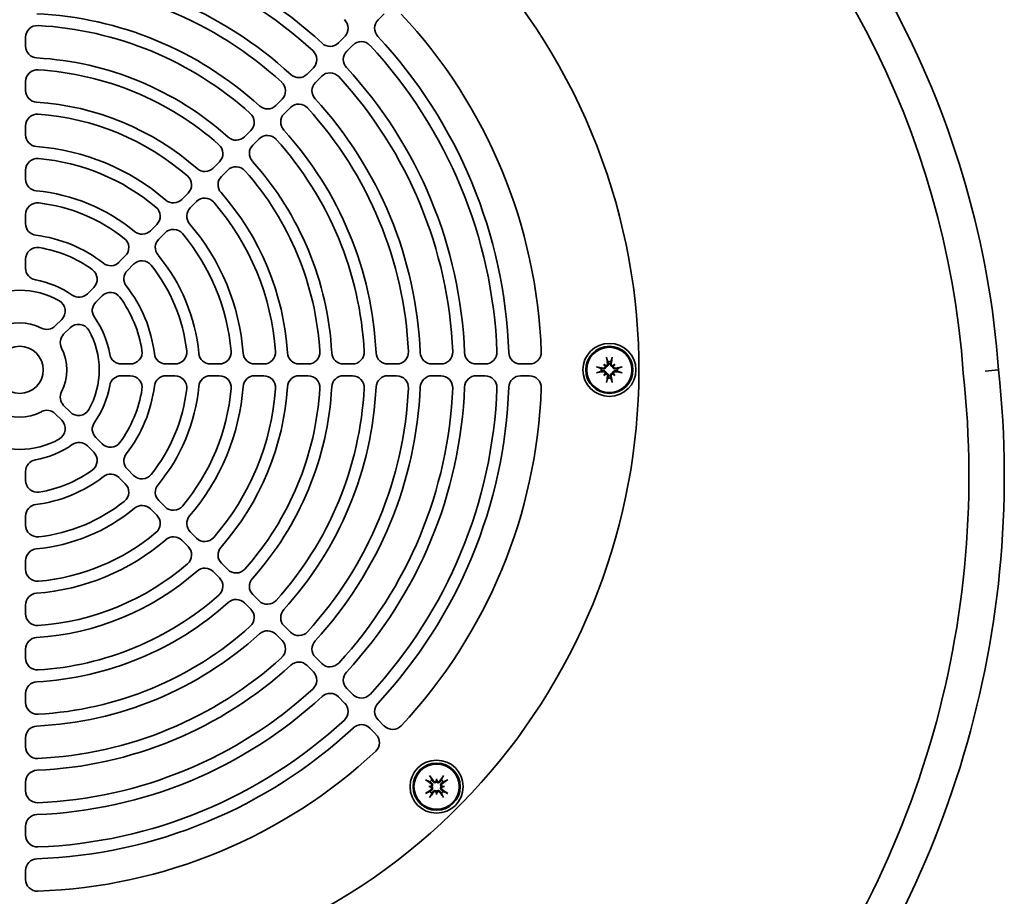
# Model space of a CAD drawing. Header units: millimetres. Extents: x 264 to 576, y 123 to 471.
# Tile 4 of 5: x 409 to 576, y 240 to 389. Entities that reach past the tile are written whole.
import ezdxf

# ---------------------------------------------------------------- set-up
doc = ezdxf.new("R2010")
doc.units = ezdxf.units.MM
doc.header["$LTSCALE"] = 2
doc.layers.add('Krawędzie widoczne(ISO)', color=7, linetype='Continuous', lineweight=35, true_color=0x262659)

msp = doc.modelspace()

# ---------------------------------------------------------------- linework, layer by layer
at = {"layer": 'Krawędzie widoczne(ISO)'}
for p, q in [((469.78, 388.46), (470.84, 389.52)), ((410.01, 384.02), (410.01, 385.52)), ((464.12, 385.63), (463.06, 384.57)), ((464.48, 383.16), (465.54, 384.22)), ((457.75, 379.26), (458.82, 380.32)), ((410.01, 378.01), (410.01, 376.51)), ((460.23, 378.91), (459.17, 377.85)), ((453.51, 375.02), (452.45, 373.95)), ((453.86, 372.54), (454.92, 373.6)), ((410.01, 368.99), (410.01, 370.49)), ((447.14, 368.64), (448.2, 369.71)), ((449.61, 368.29), (448.55, 367.23)), ((442.89, 364.39), (441.82, 363.33)), ((410.01, 362.97), (410.01, 361.46)), ((443.24, 361.92), (444.3, 362.98)), ((436.51, 358.02), (437.57, 359.08)), ((438.98, 357.66), (437.92, 356.6)), ((410.01, 353.92), (410.01, 355.43)), ((432.25, 353.76), (431.19, 352.69)), ((432.6, 351.28), (433.66, 352.34)), ((410.01, 347.87), (410.01, 346.34)), ((425.85, 347.36), (426.92, 348.43)), ((428.33, 347.01), (427.27, 345.95)), ((421.57, 343.08), (420.49, 342)), ((421.91, 340.59), (422.98, 341.66)), ((415.05, 336.56), (416.15, 337.66)), ((417.57, 336.25), (416.46, 335.14)), ((426.25, 330.1), (427.77, 330.1)), ((435.34, 330.1), (433.83, 330.1)), ((441.37, 330.1), (442.88, 330.1)), ((450.4, 330.1), (448.9, 330.1)), ((456.41, 330.1), (457.92, 330.1)), ((465.43, 330.1), (463.93, 330.1)), ((471.44, 330.1), (472.94, 330.1)), ((480.45, 330.1), (478.95, 330.1)), ((486.45, 330.1), (487.95, 330.1)), ((495.46, 330.1), (493.96, 330.1)), ((508.07, 330.04), (508.28, 329.83)), ((508.28, 329.83), (508.46, 329.65)), ((509.74, 329.83), (509.56, 329.65)), ((509.95, 330.04), (509.74, 329.83)), ((572.72, 328.9), (575.01, 329.1)), ((427.77, 328.1), (426.25, 328.1)), ((433.83, 328.1), (435.34, 328.1)), ((442.88, 328.1), (441.37, 328.1)), ((448.9, 328.1), (450.4, 328.1)), ((457.92, 328.1), (456.41, 328.1)), ((463.93, 328.1), (465.43, 328.1)), ((472.94, 328.1), (471.44, 328.1)), ((478.95, 328.1), (480.45, 328.1)), ((487.95, 328.1), (486.45, 328.1)), ((493.96, 328.1), (495.46, 328.1)), ((508.07, 328.17), (508.28, 328.37)), ((508.28, 328.37), (508.46, 328.55)), ((509.74, 328.37), (509.56, 328.55)), ((509.95, 328.17), (509.74, 328.37)), ((416.46, 323.07), (417.57, 321.96)), ((416.15, 320.55), (415.05, 321.65)), ((422.98, 316.54), (421.91, 317.62)), ((420.49, 316.21), (421.57, 315.13)), ((427.27, 312.26), (428.33, 311.19)), ((410.01, 311.86), (410.01, 310.34)), ((426.92, 309.78), (425.85, 310.85)), ((433.66, 305.86), (432.6, 306.93)), ((410.01, 302.77), (410.01, 304.28)), ((431.19, 305.51), (432.25, 304.45)), ((437.92, 301.61), (438.98, 300.54)), ((437.57, 299.13), (436.51, 300.19)), ((410.01, 296.74), (410.01, 295.24)), ((444.3, 295.23), (443.24, 296.29)), ((441.82, 294.88), (442.89, 293.81)), ((448.55, 290.98), (449.61, 289.92)), ((410.01, 287.71), (410.01, 289.22)), ((448.2, 288.5), (447.14, 289.56)), ((454.92, 284.61), (453.86, 285.67)), ((452.45, 284.25), (453.51, 283.19)), ((410.01, 281.7), (410.01, 280.2)), ((458.82, 277.88), (457.75, 278.94)), ((459.17, 280.36), (460.23, 279.3)), ((410.01, 272.68), (410.01, 274.19)), ((465.54, 273.99), (464.48, 275.05)), ((463.06, 273.64), (464.12, 272.58)), ((470.84, 268.68), (469.78, 269.74)), ((468.37, 268.33), (469.43, 267.27)), ((410.01, 266.68), (410.01, 265.17)), ((410.01, 257.67), (410.01, 259.17)), ((479.72, 259.72), (479.72, 259.43)), ((479.72, 259.43), (479.72, 259.17)), ((478.4, 258.39), (478.69, 258.39)), ((478.69, 258.39), (478.94, 258.39)), ((479.72, 257.36), (479.72, 257.62)), ((479.72, 257.07), (479.72, 257.36)), ((480.75, 258.39), (480.5, 258.39)), ((481.04, 258.39), (480.75, 258.39)), ((410.01, 251.66), (410.01, 250.16)), ((410.01, 242.66), (410.01, 244.16))]:
    msp.add_line(p, q, dxfattribs=at)
for centre, radius in [((409.01, 329.1), 4), ((509.01, 329.1), 4.5), ((509.01, 329.1), 4), ((509.01, 329.1), 3.84), ((479.72, 258.39), 4.5), ((479.72, 258.39), 4), ((479.72, 258.39), 3.84)]:
    msp.add_circle(centre, radius, dxfattribs=at)
for centre, radius, start, end in [((421.41, 317.98), 154, 4.1437, 51.2024), ((409.01, 329.1), 105, 214.7474, 193.0671), ((421.41, 317.98), 148, 4.1014, 51.2302), ((409.01, 329.1), 75.5, 47.2185, 87.7815), ((409.01, 329.1), 73.5, 47.4047, 87.5953), ((409.01, 329.1), 68, 47.4563, 87.5437), ((409.01, 329.1), 66, 47.6867, 87.3133), ((409.01, 329.1), 60.5, 47.7513, 87.2487), ((409.01, 329.1), 88.5, 1.9875, 43.0125), ((412.01, 385.52), 2, 86.9563, 180), ((409.01, 329.1), 58.5, 48.0437, 86.9563), ((462.71, 387.05), 2, 315, 47.1763), ((471.2, 387.05), 2, 135, 222.9774), ((461.65, 385.98), 2, 227.2185, 315), ((466.95, 382.8), 2, 42.8237, 135), ((409.01, 329.1), 81, 2.1763, 42.8237), ((409.01, 329.1), 83, 2.0226, 42.9774), ((412.01, 384.02), 2, 180, 266.8732), ((457.4, 381.74), 2, 315, 47.4047), ((465.89, 381.74), 2, 135, 222.7815), ((409.01, 329.1), 53, 48.1268, 86.8732), ((412.01, 378.01), 2, 86.4899, 180), ((409.01, 329.1), 51, 48.5101, 86.4899), ((456.34, 380.68), 2, 227.4563, 315), ((461.64, 377.5), 2, 42.5953, 135), ((409.01, 329.1), 75.5, 2.2185, 42.7815), ((452.09, 376.43), 2, 315, 47.6867), ((460.58, 376.43), 2, 135, 222.5437), ((409.01, 329.1), 73.5, 2.4047, 42.5953), ((412.01, 376.51), 2, 180, 266.3789), ((409.01, 329.1), 45.5, 48.6211, 86.3789), ((456.34, 372.19), 2, 42.3133, 135), ((409.01, 329.1), 68, 2.4563, 42.5437), ((412.01, 370.49), 2, 85.8545, 180), ((409.01, 329.1), 43.5, 49.1455, 85.8545), ((446.78, 371.12), 2, 315, 48.0437), ((451.03, 375.37), 2, 227.7513, 315), ((455.27, 371.13), 2, 135, 222.2487), ((409.01, 329.1), 66, 2.6867, 42.3133), ((409.01, 329.1), 60.5, 2.7513, 42.2487), ((412.01, 368.99), 2, 180, 265.6988), ((445.72, 370.06), 2, 228.1268, 315), ((451.03, 366.88), 2, 41.9563, 135), ((409.01, 329.1), 58.5, 3.0437, 41.9563), ((409.01, 329.1), 38, 49.3012, 85.6988), ((441.47, 365.81), 2, 315, 48.5101), ((449.96, 365.82), 2, 135, 221.8732), ((412.01, 362.97), 2, 84.9379, 180), ((409.01, 329.1), 36, 50.0621, 84.9379), ((409.01, 329.1), 53, 3.1268, 41.8732), ((440.41, 364.75), 2, 228.6211, 315), ((445.71, 361.57), 2, 41.4899, 135), ((409.01, 329.1), 51, 3.5101, 41.4899), ((412.01, 361.46), 2, 180, 264.7036), ((436.16, 360.49), 2, 315, 49.1455), ((444.65, 360.5), 2, 135, 221.3789), ((409.01, 329.1), 30.5, 50.2964, 84.7036), ((409.01, 329.1), 45.5, 3.6211, 41.3789), ((412.01, 355.43), 2, 83.4998, 180), ((409.01, 329.1), 28.5, 51.5002, 83.4998), ((435.09, 359.43), 2, 229.3012, 315), ((440.4, 356.25), 2, 40.8545, 135), ((409.01, 329.1), 43.5, 4.1455, 40.8545), ((430.84, 355.17), 2, 315, 50.0621), ((439.34, 355.19), 2, 135, 220.6988), ((412.01, 353.92), 2, 180, 263.1079), ((429.77, 354.11), 2, 230.2964, 315), ((435.08, 350.93), 2, 39.9379, 135), ((409.01, 329.1), 38, 4.3012, 40.6988), ((409.01, 329.1), 23, 51.8921, 83.1079), ((425.51, 349.84), 2, 315, 51.5002), ((434.01, 349.87), 2, 135, 219.7036), ((409.01, 329.1), 36, 5.0621, 39.9379), ((412.01, 347.87), 2, 80.9153, 180), ((409.01, 329.1), 21, 54.0847, 80.9153), ((424.44, 348.77), 2, 231.8921, 315), ((429.75, 345.6), 2, 38.4998, 135), ((409.01, 329.1), 30.5, 5.2964, 39.7036), ((412.01, 346.34), 2, 180, 260.1291), ((420.15, 344.49), 2, 315, 54.0847), ((428.68, 344.53), 2, 135, 218.1079), ((409.01, 329.1), 28.5, 6.5002, 38.4998), ((409.01, 329.1), 15.5, 54.8709, 80.1291), ((409.01, 329.1), 13.5, 60.1217, 119.8783), ((409.01, 329.1), 23, 6.8921, 38.1079), ((414.74, 339.08), 2, 315, 60.1217), ((419.08, 343.42), 2, 234.8709, 315), ((424.4, 340.25), 2, 35.9153, 135), ((409.01, 329.1), 21, 9.0847, 35.9153), ((423.32, 339.17), 2, 135, 215.1291), ((409.01, 329.1), 15.5, 9.8709, 35.1291), ((409.01, 329.1), 8, 62.4576, 117.5424), ((413.63, 337.97), 2, 242.4576, 315), ((418.98, 334.83), 2, 29.8783, 135), ((409.01, 329.1), 13.5, 330.1217, 29.8783), ((417.88, 333.73), 2, 135, 207.5424), ((409.01, 329.1), 8, 332.4576, 27.5424), ((427.77, 332.1), 2, 270, 9.0847), ((435.34, 332.1), 2, 270, 6.5002), ((426.25, 332.1), 2, 189.8709, 270), ((433.83, 332.1), 2, 186.8921, 270), ((441.37, 332.1), 2, 185.2964, 270), ((442.88, 332.1), 2, 270, 5.0621), ((448.9, 332.1), 2, 184.3012, 270), ((450.4, 332.1), 2, 270, 4.1455), ((456.41, 332.1), 2, 183.6211, 270), ((457.92, 332.1), 2, 270, 3.5101), ((463.93, 332.1), 2, 183.1268, 270), ((465.43, 332.1), 2, 270, 3.0437), ((471.44, 332.1), 2, 182.7513, 270), ((472.94, 332.1), 2, 270, 2.6867), ((478.95, 332.1), 2, 182.4563, 270), ((480.45, 332.1), 2, 270, 2.4047), ((486.45, 332.1), 2, 182.2185, 270), ((487.95, 332.1), 2, 270, 2.1763), ((493.96, 332.1), 2, 182.0226, 270), ((495.46, 332.1), 2, 270, 1.9875), ((509.01, 329.1), 1.4, 170.4364, 189.5636), ((509.01, 329.1), 1.4, 80.4364, 99.5636), ((509.01, 329.1), 1.4, 350.4364, 9.5636), ((409.99, 311.08), 166, 319.1629, 6.233), ((426.25, 326.1), 2, 90, 170.1291), ((427.77, 326.1), 2, 350.9153, 90), ((433.83, 326.1), 2, 90, 173.1079), ((435.34, 326.1), 2, 353.4998, 90), ((441.37, 326.1), 2, 90, 174.7036), ((442.88, 326.1), 2, 354.9379, 90), ((448.9, 326.1), 2, 90, 175.6988), ((450.4, 326.1), 2, 355.8545, 90), ((456.41, 326.1), 2, 90, 176.3789), ((457.92, 326.1), 2, 356.4899, 90), ((463.93, 326.1), 2, 90, 176.8732), ((465.43, 326.1), 2, 356.9563, 90), ((471.44, 326.1), 2, 90, 177.2487), ((472.94, 326.1), 2, 357.3133, 90), ((478.95, 326.1), 2, 90, 177.5437), ((480.45, 326.1), 2, 357.5953, 90), ((486.45, 326.1), 2, 90, 177.7815), ((487.95, 326.1), 2, 357.8237, 90), ((493.96, 326.1), 2, 90, 177.9774), ((495.46, 326.1), 2, 358.0125, 90), ((509.01, 329.1), 1.4, 260.4364, 279.5636), ((409.99, 311.08), 160, 319.1406, 6.2722), ((409.01, 329.1), 15.5, 324.8709, 350.1291), ((409.01, 329.1), 21, 324.0847, 350.9153), ((409.01, 329.1), 23, 321.8921, 353.1079), ((409.01, 329.1), 28.5, 321.5002, 353.4998), ((409.01, 329.1), 30.5, 320.2964, 354.7036), ((409.01, 329.1), 36, 320.0621, 354.9379), ((409.01, 329.1), 38, 319.3012, 355.6988), ((409.01, 329.1), 43.5, 319.1455, 355.8545), ((409.01, 329.1), 45.5, 318.6211, 356.3789), ((409.01, 329.1), 51, 318.5101, 356.4899), ((409.01, 329.1), 53, 318.1268, 356.8732), ((409.01, 329.1), 58.5, 318.0437, 356.9563), ((409.01, 329.1), 60.5, 317.7513, 357.2487), ((409.01, 329.1), 66, 317.6867, 357.3133), ((409.01, 329.1), 68, 317.4563, 357.5437), ((409.01, 329.1), 73.5, 317.4047, 357.5953), ((409.01, 329.1), 75.5, 317.2185, 357.7815), ((409.01, 329.1), 81, 317.1763, 357.8237), ((409.01, 329.1), 83, 317.0226, 357.9774), ((409.01, 329.1), 88.5, 316.9875, 358.0125), ((417.88, 324.48), 2, 152.4576, 225), ((418.98, 323.37), 2, 225, 330.1217), ((409.01, 329.1), 8, 242.4576, 297.5424), ((413.63, 320.24), 2, 45, 117.5424), ((414.74, 319.13), 2, 299.8783, 45), ((423.32, 319.03), 2, 144.8709, 225), ((409.01, 329.1), 13.5, 240.1217, 299.8783), ((409.01, 329.1), 15.5, 279.8709, 305.1291), ((419.08, 314.79), 2, 45, 125.1291), ((424.4, 317.96), 2, 225, 324.0847), ((420.15, 313.72), 2, 305.9153, 45), ((428.68, 313.67), 2, 141.8921, 225), ((412.01, 311.86), 2, 99.8709, 180), ((409.01, 329.1), 23, 276.8921, 308.1079), ((409.01, 329.1), 21, 279.0847, 305.9153), ((424.44, 309.43), 2, 45, 128.1079), ((429.75, 312.61), 2, 225, 321.5002), ((412.01, 310.34), 2, 180, 279.0847), ((425.51, 308.36), 2, 308.4998, 45), ((434.01, 308.34), 2, 140.2964, 225), ((412.01, 304.28), 2, 96.8921, 180), ((409.01, 329.1), 30.5, 275.2964, 309.7036), ((409.01, 329.1), 28.5, 276.5002, 308.4998), ((429.77, 304.1), 2, 45, 129.7036), ((435.08, 307.28), 2, 225, 320.0621), ((430.84, 303.03), 2, 309.9379, 45), ((439.34, 303.02), 2, 139.3012, 225), ((412.01, 302.77), 2, 180, 276.5002), ((409.01, 329.1), 36, 275.0621, 309.9379), ((435.09, 298.78), 2, 45, 130.6988), ((440.4, 301.96), 2, 225, 319.1455), ((409.01, 329.1), 38, 274.3012, 310.6988), ((436.16, 297.71), 2, 310.8545, 45), ((444.65, 297.7), 2, 138.6211, 225), ((412.01, 296.74), 2, 95.2964, 180), ((409.01, 329.1), 43.5, 274.1455, 310.8545), ((412.01, 295.24), 2, 180, 275.0621), ((409.01, 329.1), 45.5, 273.6211, 311.3789), ((440.41, 293.46), 2, 45, 131.3789), ((445.71, 296.64), 2, 225, 318.5101), ((441.47, 292.4), 2, 311.4899, 45), ((449.96, 292.39), 2, 138.1268, 225), ((412.01, 289.22), 2, 94.3012, 180), ((409.01, 329.1), 51, 273.5101, 311.4899), ((409.01, 329.1), 53, 273.1268, 311.8732), ((445.72, 288.15), 2, 45, 131.8732), ((451.03, 291.33), 2, 225, 318.0437), ((412.01, 287.71), 2, 180, 274.1455), ((446.78, 287.09), 2, 311.9563, 45), ((455.27, 287.08), 2, 137.7513, 225), ((409.01, 329.1), 58.5, 273.0437, 311.9563), ((409.01, 329.1), 60.5, 272.7513, 312.2487), ((451.03, 282.84), 2, 45, 132.2487), ((456.34, 286.02), 2, 225, 317.6867), ((412.01, 281.7), 2, 93.6211, 180), ((452.09, 281.78), 2, 312.3133, 45), ((460.58, 281.77), 2, 137.4563, 225), ((412.01, 280.2), 2, 180, 273.5101), ((409.01, 329.1), 68, 272.4563, 312.5437), ((409.01, 329.1), 66, 272.6867, 312.3133), ((456.34, 277.53), 2, 45, 132.5437), ((461.64, 280.71), 2, 225, 317.4047), ((457.4, 276.47), 2, 312.5953, 45), ((465.89, 276.47), 2, 137.2185, 225), ((412.01, 274.19), 2, 93.1268, 180), ((409.01, 329.1), 73.5, 272.4047, 312.5953), ((461.65, 272.22), 2, 45, 132.7815), ((466.95, 275.4), 2, 225, 317.1763), ((412.01, 272.68), 2, 180, 273.0437), ((409.01, 329.1), 75.5, 272.2185, 312.7815), ((462.71, 271.16), 2, 312.8237, 45), ((471.2, 271.16), 2, 137.0226, 225), ((409.01, 329.1), 81, 272.1763, 312.8237), ((466.95, 266.92), 2, 45, 132.9774), ((412.01, 266.68), 2, 92.7513, 180), ((409.01, 329.1), 83, 272.0226, 312.9774), ((468.02, 265.85), 2, 313.0125, 45), ((472.26, 270.1), 2, 225, 316.9875), ((412.01, 265.17), 2, 180, 272.6867), ((409.01, 329.1), 88.5, 271.9875, 313.0125), ((412.01, 259.17), 2, 92.4563, 180), ((479.72, 258.39), 1.4, 125.4364, 144.5636), ((479.72, 258.39), 1.4, 35.4364, 54.5636), ((412.01, 257.67), 2, 180, 272.4047), ((479.72, 258.39), 1.4, 215.4364, 234.5636), ((479.72, 258.39), 1.4, 305.4364, 324.5636), ((412.01, 251.66), 2, 92.2185, 180), ((412.01, 250.16), 2, 180, 272.1763), ((412.01, 244.16), 2, 92.0226, 180), ((412.01, 242.66), 2, 180, 271.9875)]:
    msp.add_arc(centre, radius, start, end, dxfattribs=at)
for centre, major_axis, ratio, start_param, end_param in [((508.55, 331.2), (0.037, -0.203), 0.087423, 4.369002, 5.824177), ((509.45, 329.18), (1.17, -6.38), 0.087156, 4.364802, 4.542949), ((508.57, 329.18), (1.17, 6.38), 0.087156, 4.881829, 5.059976), ((509.46, 331.2), (0.037, 0.203), 0.087423, 3.600601, 5.055776), ((506.92, 329.56), (-0.203, 0.037), 0.087423, 3.600601, 5.055776), ((508.93, 328.67), (-6.38, 1.17), 0.087156, 4.881829, 5.059976), ((507.3, 327.06), (4.4, -3.67), 0.5, 1.731732, 1.803269), ((511.06, 330.81), (-3.67, 4.4), 0.5, 1.338324, 1.409861), ((508.39, 330.07), (-0.169, -0.203), 0.988452, 0.274008, 0.778262), ((508.04, 329.73), (-0.203, -0.169), 0.988452, 2.363331, 2.867585), ((510.72, 327.06), (4.4, 3.67), 0.5, 1.338324, 1.409861), ((509.63, 330.07), (-0.169, 0.203), 0.988452, 2.363331, 2.867585), ((506.96, 330.81), (-3.67, -4.4), 0.5, 1.731732, 1.803269), ((509.98, 329.73), (-0.203, 0.169), 0.988452, 0.274008, 0.778262), ((509.09, 328.67), (-6.38, -1.17), 0.087156, 4.364802, 4.542949), ((511.1, 329.56), (-0.203, -0.037), 0.087423, 4.369002, 5.824177), ((508.93, 329.54), (6.38, 1.17), 0.087156, 4.364802, 4.542949), ((506.92, 328.65), (0.203, 0.037), 0.087423, 4.369002, 5.824177), ((511.06, 327.4), (3.67, 4.4), 0.5, 1.731732, 1.803269), ((507.3, 331.15), (-4.4, -3.67), 0.5, 1.338324, 1.409861), ((508.04, 328.48), (0.203, -0.169), 0.988452, 0.274008, 0.778262), ((508.39, 328.13), (0.169, -0.203), 0.988452, 2.363331, 2.867585), ((509.45, 329.02), (-1.17, -6.38), 0.087156, 4.881829, 5.059976), ((508.57, 329.02), (-1.17, 6.38), 0.087156, 4.364802, 4.542949), ((509.63, 328.13), (0.169, 0.203), 0.988452, 0.274008, 0.778262), ((510.72, 331.15), (-4.4, 3.67), 0.5, 1.731732, 1.803269), ((506.96, 327.4), (3.67, -4.4), 0.5, 1.338324, 1.409861), ((509.98, 328.48), (0.203, 0.169), 0.988452, 2.363331, 2.867585), ((509.09, 329.54), (6.38, -1.17), 0.087156, 4.881829, 5.059976), ((511.1, 328.65), (0.203, -0.037), 0.087423, 3.600601, 5.055776), ((508.55, 327.01), (-0.037, -0.203), 0.087423, 3.600601, 5.055776), ((509.46, 327.01), (-0.037, 0.203), 0.087423, 4.369002, 5.824177), ((477.92, 259.55), (0.17, -0.117), 0.087423, 4.369002, 5.824177), ((479.97, 258.76), (5.34, -3.68), 0.087156, 4.364802, 4.542949), ((478.56, 260.19), (-0.117, 0.17), 0.087423, 3.600601, 5.055776), ((479.35, 258.14), (-3.68, 5.34), 0.087156, 4.881829, 5.059976), ((482.38, 258.15), (0.51, 5.7), 0.5, 1.338324, 1.409861), ((479.47, 259.52), (-0.263, 0.024), 0.988452, 2.363331, 2.867585), ((477.06, 258.15), (0.51, -5.7), 0.5, 1.731732, 1.803269), ((479.97, 259.52), (-0.263, -0.024), 0.988452, 0.274008, 0.778262), ((480.09, 258.14), (-3.68, -5.34), 0.087156, 4.364802, 4.542949), ((479.47, 258.76), (5.34, 3.68), 0.087156, 4.881829, 5.059976), ((480.88, 260.19), (-0.117, -0.17), 0.087423, 4.369002, 5.824177), ((481.52, 259.55), (0.17, 0.117), 0.087423, 3.600601, 5.055776), ((479.97, 258.03), (-5.34, -3.68), 0.087156, 4.881829, 5.059976), ((477.92, 257.24), (-0.17, -0.117), 0.087423, 3.600601, 5.055776), ((479.96, 255.74), (5.7, 0.51), 0.5, 1.731732, 1.803269), ((479.96, 261.05), (-5.7, 0.51), 0.5, 1.338324, 1.409861), ((479.35, 258.65), (3.68, 5.34), 0.087156, 4.364802, 4.542949), ((478.59, 258.64), (0.024, -0.263), 0.988452, 0.274008, 0.778262), ((478.59, 258.15), (-0.024, -0.263), 0.988452, 2.363331, 2.867585), ((482.38, 258.63), (-0.51, 5.7), 0.5, 1.731732, 1.803269), ((479.47, 257.27), (0.263, 0.024), 0.988452, 0.274008, 0.778262), ((477.06, 258.63), (-0.51, -5.7), 0.5, 1.338324, 1.409861), ((479.97, 257.27), (0.263, -0.024), 0.988452, 2.363331, 2.867585), ((480.09, 258.65), (3.68, -5.34), 0.087156, 4.881829, 5.059976), ((479.48, 255.74), (5.7, -0.51), 0.5, 1.338324, 1.409861), ((480.85, 258.64), (0.024, 0.263), 0.988452, 2.363331, 2.867585), ((479.48, 261.05), (-5.7, -0.51), 0.5, 1.731732, 1.803269), ((480.85, 258.15), (-0.024, 0.263), 0.988452, 0.274008, 0.778262), ((479.47, 258.03), (-5.34, 3.68), 0.087156, 4.364802, 4.542949), ((481.52, 257.24), (-0.17, 0.117), 0.087423, 4.369002, 5.824177), ((478.56, 256.59), (0.117, 0.17), 0.087423, 4.369002, 5.824177), ((480.88, 256.59), (0.117, -0.17), 0.087423, 3.600601, 5.055776)]:
    msp.add_ellipse(centre, major_axis=major_axis, ratio=ratio, start_param=start_param, end_param=end_param, dxfattribs=at)
for points, weights in [([(508.58, 331.01), (508.69, 330.71), (508.78, 330.48)], [1.00328287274, 1.01529400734, 1]), ([(509.24, 330.48), (509.32, 330.71), (509.44, 331.01)], [1, 1.01529400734, 1.00328287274]), ([(507.63, 329.34), (507.41, 329.42), (507.1, 329.53)], [1, 1.01529400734, 1.00328287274]), ([(507.93, 329.27), (507.8, 329.3), (507.63, 329.34)], [1.25770150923, 1.12995779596, 1]), ([(508.78, 330.48), (508.82, 330.32), (508.85, 330.19)], [1, 1.12995779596, 1.25770150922]), ([(509.17, 330.19), (509.2, 330.32), (509.24, 330.48)], [1.25770150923, 1.12995779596, 1]), ([(510.39, 329.34), (510.22, 329.3), (510.09, 329.27)], [1, 1.12995779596, 1.25770150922]), ([(510.92, 329.53), (510.61, 329.42), (510.39, 329.34)], [1.00328287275, 1.01529400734, 1]), ([(507.1, 328.67), (507.41, 328.79), (507.63, 328.87)], [1.00328287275, 1.01529400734, 1]), ([(507.63, 328.87), (507.8, 328.91), (507.93, 328.94)], [1, 1.12995779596, 1.25770150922]), ([(508.78, 327.72), (508.69, 327.5), (508.58, 327.2)], [1, 1.01529400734, 1.00328287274]), ([(508.85, 328.02), (508.82, 327.89), (508.78, 327.72)], [1.25770150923, 1.12995779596, 1]), ([(509.24, 327.72), (509.2, 327.89), (509.17, 328.02)], [1, 1.12995779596, 1.25770150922]), ([(509.44, 327.2), (509.32, 327.5), (509.24, 327.72)], [1.00328287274, 1.01529400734, 1]), ([(510.09, 328.94), (510.22, 328.91), (510.39, 328.87)], [1.25770150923, 1.12995779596, 1]), ([(510.39, 328.87), (510.61, 328.79), (510.92, 328.67)], [1, 1.01529400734, 1.00328287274]), ([(478.07, 259.44), (478.37, 259.3), (478.58, 259.2)], [1.00328287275, 1.01529400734, 1]), ([(478.58, 259.2), (478.73, 259.11), (478.84, 259.04)], [1, 1.12995779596, 1.25770150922]), ([(478.91, 259.53), (478.81, 259.75), (478.67, 260.05)], [1, 1.01529400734, 1.00328287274]), ([(479.07, 259.27), (479, 259.39), (478.91, 259.53)], [1.25770150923, 1.12995779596, 1]), ([(480.53, 259.53), (480.44, 259.39), (480.37, 259.27)], [1, 1.12995779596, 1.25770150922]), ([(480.77, 260.05), (480.63, 259.75), (480.53, 259.53)], [1.00328287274, 1.01529400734, 1]), ([(480.6, 259.04), (480.71, 259.11), (480.86, 259.2)], [1.25770150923, 1.12995779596, 1]), ([(480.86, 259.2), (481.08, 259.3), (481.37, 259.44)], [1, 1.01529400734, 1.00328287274]), ([(478.58, 257.58), (478.37, 257.48), (478.07, 257.35)], [1, 1.01529400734, 1.00328287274]), ([(478.84, 257.74), (478.73, 257.67), (478.58, 257.58)], [1.25770150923, 1.12995779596, 1]), ([(478.67, 256.74), (478.81, 257.04), (478.91, 257.25)], [1.00328287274, 1.01529400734, 1]), ([(478.91, 257.25), (479, 257.4), (479.07, 257.51)], [1, 1.12995779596, 1.25770150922]), ([(480.37, 257.51), (480.44, 257.4), (480.53, 257.25)], [1.25770150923, 1.12995779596, 1]), ([(480.53, 257.25), (480.63, 257.04), (480.77, 256.74)], [1, 1.01529400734, 1.00328287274]), ([(480.86, 257.58), (480.71, 257.67), (480.6, 257.74)], [1, 1.12995779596, 1.25770150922]), ([(481.37, 257.35), (481.08, 257.48), (480.86, 257.58)], [1.00328287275, 1.01529400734, 1])]:
    msp.add_rational_spline(points, weights, degree=2, dxfattribs=at)
for points, knots in [([(508.46, 329.65), (508.46, 329.63), (508.46, 329.6), (508.44, 329.54), (508.42, 329.5), (508.38, 329.43), (508.35, 329.4), (508.29, 329.34), (508.26, 329.32), (508.18, 329.28), (508.14, 329.27), (508.05, 329.25), (508, 329.25), (507.96, 329.26), (507.95, 329.26), (507.94, 329.26), (507.93, 329.27)], [-0.07174341, -0.07174341, -0.07174341, -0.07174341, -0.06470547, -0.06470547, -0.05258598, -0.05258598, -0.0404665, -0.0404665, -0.02834702, -0.02834702, -0.01417351, -0.01417351, 0, 0, 0, 0.00397094, 0.00397094, 0.00397094, 0.00397094]), ([(507.93, 328.94), (507.94, 328.94), (507.95, 328.95), (508, 328.95), (508.05, 328.95), (508.14, 328.94), (508.18, 328.93), (508.26, 328.89), (508.29, 328.87), (508.35, 328.81), (508.38, 328.78), (508.42, 328.71), (508.44, 328.67), (508.46, 328.6), (508.46, 328.58), (508.46, 328.55)], [-0.10914291, -0.10914291, -0.10914291, -0.10914291, -0.10517197, -0.10517197, -0.09099846, -0.09099846, -0.07682495, -0.07682495, -0.06470547, -0.06470547, -0.05258598, -0.05258598, -0.0404665, -0.0404665, -0.03342856, -0.03342856, -0.03342856, -0.03342856]), ([(508.3, 329.71), (508.3, 329.7), (508.3, 329.7), (508.3, 329.66), (508.29, 329.62), (508.26, 329.55), (508.24, 329.52), (508.19, 329.47), (508.15, 329.45), (508.08, 329.42), (508.04, 329.41), (507.99, 329.41), (507.97, 329.41), (507.95, 329.41)], [-0.15827539, -0.15827539, -0.15827539, -0.15827539, -0.15764996, -0.15764996, -0.14669212, -0.14669212, -0.13573428, -0.13573428, -0.12469501, -0.12469501, -0.11365575, -0.11365575, -0.10828626, -0.10828626, -0.10828626, -0.10828626]), ([(508.7, 330.16), (508.71, 330.12), (508.71, 330.08), (508.69, 330.01), (508.67, 329.97), (508.63, 329.91), (508.6, 329.88), (508.54, 329.84), (508.5, 329.83), (508.45, 329.81), (508.43, 329.81), (508.41, 329.81)], [-0.1800581, -0.1800581, -0.1800581, -0.1800581, -0.16889095, -0.16889095, -0.15772379, -0.15772379, -0.14676457, -0.14676457, -0.13580535, -0.13580535, -0.13009158, -0.13009158, -0.13009158, -0.13009158]), ([(508.85, 330.19), (508.85, 330.17), (508.85, 330.16), (508.86, 330.11), (508.86, 330.06), (508.85, 329.97), (508.83, 329.93), (508.8, 329.86), (508.77, 329.82), (508.72, 329.76), (508.68, 329.73), (508.61, 329.69), (508.57, 329.67), (508.51, 329.66), (508.48, 329.65), (508.46, 329.65)], [-0.10914291, -0.10914291, -0.10914291, -0.10914291, -0.10517197, -0.10517197, -0.09099846, -0.09099846, -0.07682495, -0.07682495, -0.06470547, -0.06470547, -0.05258598, -0.05258598, -0.0404665, -0.0404665, -0.03342856, -0.03342856, -0.03342856, -0.03342856]), ([(509.56, 329.65), (509.53, 329.65), (509.51, 329.66), (509.45, 329.67), (509.41, 329.69), (509.34, 329.73), (509.3, 329.76), (509.25, 329.82), (509.22, 329.86), (509.19, 329.93), (509.17, 329.97), (509.16, 330.06), (509.16, 330.11), (509.17, 330.15), (509.17, 330.16), (509.17, 330.17), (509.17, 330.19)], [-0.07174341, -0.07174341, -0.07174341, -0.07174341, -0.06470547, -0.06470547, -0.05258598, -0.05258598, -0.0404665, -0.0404665, -0.02834702, -0.02834702, -0.01417351, -0.01417351, 0, 0, 0, 0.00397094, 0.00397094, 0.00397094, 0.00397094]), ([(509.61, 329.81), (509.61, 329.81), (509.61, 329.81), (509.57, 329.81), (509.53, 329.82), (509.46, 329.85), (509.43, 329.87), (509.37, 329.93), (509.35, 329.96), (509.32, 330.03), (509.31, 330.07), (509.31, 330.12), (509.31, 330.14), (509.32, 330.16)], [-0.15827539, -0.15827539, -0.15827539, -0.15827539, -0.15764996, -0.15764996, -0.14669212, -0.14669212, -0.13573428, -0.13573428, -0.12469501, -0.12469501, -0.11365575, -0.11365575, -0.10828626, -0.10828626, -0.10828626, -0.10828626]), ([(510.09, 329.27), (510.08, 329.26), (510.07, 329.26), (510.02, 329.25), (509.97, 329.25), (509.88, 329.27), (509.83, 329.28), (509.76, 329.32), (509.73, 329.34), (509.66, 329.4), (509.64, 329.43), (509.6, 329.5), (509.58, 329.54), (509.56, 329.6), (509.56, 329.63), (509.56, 329.65)], [-0.10914291, -0.10914291, -0.10914291, -0.10914291, -0.10517197, -0.10517197, -0.09099846, -0.09099846, -0.07682495, -0.07682495, -0.06470547, -0.06470547, -0.05258598, -0.05258598, -0.0404665, -0.0404665, -0.03342856, -0.03342856, -0.03342856, -0.03342856]), ([(509.56, 328.55), (509.56, 328.58), (509.56, 328.6), (509.58, 328.67), (509.6, 328.71), (509.64, 328.78), (509.66, 328.81), (509.73, 328.87), (509.76, 328.89), (509.83, 328.93), (509.88, 328.94), (509.97, 328.95), (510.02, 328.95), (510.06, 328.95), (510.07, 328.95), (510.08, 328.94), (510.09, 328.94)], [-0.07174341, -0.07174341, -0.07174341, -0.07174341, -0.06470547, -0.06470547, -0.05258598, -0.05258598, -0.0404665, -0.0404665, -0.02834702, -0.02834702, -0.01417351, -0.01417351, 0, 0, 0, 0.00397094, 0.00397094, 0.00397094, 0.00397094]), ([(510.06, 329.41), (510.03, 329.4), (509.99, 329.41), (509.91, 329.42), (509.88, 329.44), (509.82, 329.48), (509.79, 329.51), (509.75, 329.57), (509.73, 329.61), (509.72, 329.67), (509.72, 329.69), (509.72, 329.71)], [0, 0, 0, 0, 0.01116716, 0.01116716, 0.02233431, 0.02233431, 0.03329353, 0.03329353, 0.04425275, 0.04425275, 0.04996652, 0.04996652, 0.04996652, 0.04996652]), ([(507.95, 328.8), (507.99, 328.8), (508.03, 328.8), (508.11, 328.78), (508.14, 328.77), (508.2, 328.73), (508.23, 328.7), (508.27, 328.63), (508.29, 328.6), (508.3, 328.54), (508.3, 328.52), (508.3, 328.5)], [-0.18005785, -0.18005785, -0.18005785, -0.18005785, -0.1688907, -0.1688907, -0.15772354, -0.15772354, -0.14676432, -0.14676432, -0.1358051, -0.1358051, -0.13009133, -0.13009133, -0.13009133, -0.13009133]), ([(508.41, 328.39), (508.41, 328.39), (508.41, 328.39), (508.45, 328.39), (508.49, 328.39), (508.56, 328.36), (508.59, 328.33), (508.64, 328.28), (508.67, 328.25), (508.7, 328.18), (508.71, 328.14), (508.71, 328.08), (508.71, 328.07), (508.7, 328.05)], [-0.15827557, -0.15827557, -0.15827557, -0.15827557, -0.15765014, -0.15765014, -0.1466923, -0.1466923, -0.13573446, -0.13573446, -0.12469519, -0.12469519, -0.11365593, -0.11365593, -0.10828644, -0.10828644, -0.10828644, -0.10828644]), ([(508.46, 328.55), (508.48, 328.55), (508.51, 328.55), (508.57, 328.53), (508.61, 328.52), (508.68, 328.48), (508.72, 328.45), (508.77, 328.39), (508.8, 328.35), (508.83, 328.28), (508.85, 328.23), (508.86, 328.14), (508.86, 328.1), (508.85, 328.06), (508.85, 328.04), (508.85, 328.03), (508.85, 328.02)], [-0.07174341, -0.07174341, -0.07174341, -0.07174341, -0.06470547, -0.06470547, -0.05258598, -0.05258598, -0.0404665, -0.0404665, -0.02834702, -0.02834702, -0.01417351, -0.01417351, 0, 0, 0, 0.00397094, 0.00397094, 0.00397094, 0.00397094]), ([(509.17, 328.02), (509.17, 328.03), (509.17, 328.04), (509.16, 328.1), (509.16, 328.14), (509.17, 328.23), (509.19, 328.28), (509.22, 328.35), (509.25, 328.39), (509.3, 328.45), (509.34, 328.48), (509.41, 328.52), (509.45, 328.53), (509.51, 328.55), (509.53, 328.55), (509.56, 328.55)], [-0.10914291, -0.10914291, -0.10914291, -0.10914291, -0.10517197, -0.10517197, -0.09099846, -0.09099846, -0.07682495, -0.07682495, -0.06470547, -0.06470547, -0.05258598, -0.05258598, -0.0404665, -0.0404665, -0.03342856, -0.03342856, -0.03342856, -0.03342856]), ([(509.32, 328.05), (509.31, 328.08), (509.31, 328.12), (509.33, 328.2), (509.35, 328.24), (509.39, 328.3), (509.42, 328.33), (509.48, 328.37), (509.52, 328.38), (509.57, 328.39), (509.59, 328.39), (509.61, 328.39)], [-0.1800581, -0.1800581, -0.1800581, -0.1800581, -0.16889095, -0.16889095, -0.15772379, -0.15772379, -0.14676457, -0.14676457, -0.13580535, -0.13580535, -0.13009158, -0.13009158, -0.13009158, -0.13009158]), ([(509.72, 328.5), (509.72, 328.5), (509.72, 328.51), (509.72, 328.54), (509.73, 328.58), (509.76, 328.65), (509.78, 328.69), (509.83, 328.74), (509.86, 328.76), (509.94, 328.79), (509.97, 328.8), (510.03, 328.8), (510.05, 328.8), (510.06, 328.8)], [-0.15827539, -0.15827539, -0.15827539, -0.15827539, -0.15764996, -0.15764996, -0.14669212, -0.14669212, -0.13573428, -0.13573428, -0.12469501, -0.12469501, -0.11365575, -0.11365575, -0.10828626, -0.10828626, -0.10828626, -0.10828626]), ([(478.76, 258.92), (478.79, 258.9), (478.81, 258.87), (478.86, 258.81), (478.87, 258.77), (478.88, 258.7), (478.88, 258.66), (478.87, 258.58), (478.85, 258.54), (478.82, 258.5), (478.81, 258.48), (478.79, 258.47)], [-0.18005785, -0.18005785, -0.18005785, -0.18005785, -0.1688907, -0.1688907, -0.15772354, -0.15772354, -0.14676432, -0.14676432, -0.1358051, -0.1358051, -0.13009133, -0.13009133, -0.13009133, -0.13009133]), ([(478.84, 259.04), (478.85, 259.04), (478.86, 259.03), (478.9, 259), (478.94, 258.97), (478.99, 258.89), (479.01, 258.85), (479.04, 258.77), (479.04, 258.73), (479.05, 258.65), (479.04, 258.61), (479.02, 258.53), (479.01, 258.49), (478.97, 258.43), (478.96, 258.41), (478.94, 258.39)], [-0.10914291, -0.10914291, -0.10914291, -0.10914291, -0.10517197, -0.10517197, -0.09099846, -0.09099846, -0.07682495, -0.07682495, -0.06470547, -0.06470547, -0.05258598, -0.05258598, -0.0404665, -0.0404665, -0.03342856, -0.03342856, -0.03342856, -0.03342856]), ([(479.72, 259.17), (479.7, 259.15), (479.68, 259.14), (479.63, 259.1), (479.59, 259.09), (479.51, 259.07), (479.46, 259.06), (479.38, 259.07), (479.34, 259.08), (479.26, 259.1), (479.22, 259.12), (479.15, 259.18), (479.12, 259.21), (479.09, 259.24), (479.08, 259.25), (479.08, 259.26), (479.07, 259.27)], [-0.07174341, -0.07174341, -0.07174341, -0.07174341, -0.06470547, -0.06470547, -0.05258598, -0.05258598, -0.0404665, -0.0404665, -0.02834702, -0.02834702, -0.01417351, -0.01417351, 0, 0, 0, 0.00397094, 0.00397094, 0.00397094, 0.00397094]), ([(479.64, 259.32), (479.64, 259.32), (479.64, 259.32), (479.61, 259.29), (479.58, 259.27), (479.51, 259.24), (479.47, 259.23), (479.4, 259.23), (479.36, 259.24), (479.29, 259.27), (479.25, 259.29), (479.21, 259.33), (479.2, 259.34), (479.19, 259.36)], [-0.15827539, -0.15827539, -0.15827539, -0.15827539, -0.15764996, -0.15764996, -0.14669212, -0.14669212, -0.13573428, -0.13573428, -0.12469501, -0.12469501, -0.11365575, -0.11365575, -0.10828626, -0.10828626, -0.10828626, -0.10828626]), ([(480.37, 259.27), (480.36, 259.26), (480.36, 259.25), (480.32, 259.21), (480.29, 259.18), (480.22, 259.12), (480.18, 259.1), (480.1, 259.08), (480.06, 259.07), (479.98, 259.06), (479.93, 259.07), (479.85, 259.09), (479.81, 259.1), (479.76, 259.14), (479.74, 259.15), (479.72, 259.17)], [-0.10914291, -0.10914291, -0.10914291, -0.10914291, -0.10517197, -0.10517197, -0.09099846, -0.09099846, -0.07682495, -0.07682495, -0.06470547, -0.06470547, -0.05258598, -0.05258598, -0.0404665, -0.0404665, -0.03342856, -0.03342856, -0.03342856, -0.03342856]), ([(480.25, 259.36), (480.23, 259.33), (480.2, 259.3), (480.13, 259.26), (480.1, 259.24), (480.02, 259.23), (479.98, 259.23), (479.91, 259.25), (479.87, 259.26), (479.83, 259.29), (479.81, 259.31), (479.8, 259.32)], [-0.1800581, -0.1800581, -0.1800581, -0.1800581, -0.16889095, -0.16889095, -0.15772379, -0.15772379, -0.14676457, -0.14676457, -0.13580535, -0.13580535, -0.13009158, -0.13009158, -0.13009158, -0.13009158]), ([(480.5, 258.39), (480.48, 258.41), (480.47, 258.43), (480.43, 258.49), (480.42, 258.53), (480.4, 258.61), (480.39, 258.65), (480.4, 258.73), (480.4, 258.77), (480.43, 258.85), (480.45, 258.89), (480.5, 258.97), (480.54, 259), (480.57, 259.02), (480.58, 259.03), (480.59, 259.04), (480.6, 259.04)], [-0.07174341, -0.07174341, -0.07174341, -0.07174341, -0.06470547, -0.06470547, -0.05258598, -0.05258598, -0.0404665, -0.0404665, -0.02834702, -0.02834702, -0.01417351, -0.01417351, 0, 0, 0, 0.00397094, 0.00397094, 0.00397094, 0.00397094]), ([(480.65, 258.47), (480.65, 258.47), (480.64, 258.47), (480.62, 258.5), (480.6, 258.53), (480.57, 258.6), (480.56, 258.64), (480.56, 258.72), (480.57, 258.76), (480.6, 258.83), (480.62, 258.86), (480.65, 258.9), (480.67, 258.91), (480.68, 258.92)], [-0.15827539, -0.15827539, -0.15827539, -0.15827539, -0.15764996, -0.15764996, -0.14669212, -0.14669212, -0.13573428, -0.13573428, -0.12469501, -0.12469501, -0.11365575, -0.11365575, -0.10828626, -0.10828626, -0.10828626, -0.10828626]), ([(478.79, 258.32), (478.79, 258.32), (478.8, 258.31), (478.82, 258.29), (478.84, 258.25), (478.87, 258.18), (478.88, 258.14), (478.88, 258.07), (478.87, 258.03), (478.84, 257.96), (478.82, 257.93), (478.79, 257.89), (478.77, 257.87), (478.76, 257.86)], [-0.15827557, -0.15827557, -0.15827557, -0.15827557, -0.15765014, -0.15765014, -0.1466923, -0.1466923, -0.13573446, -0.13573446, -0.12469519, -0.12469519, -0.11365593, -0.11365593, -0.10828644, -0.10828644, -0.10828644, -0.10828644]), ([(478.94, 258.39), (478.96, 258.38), (478.97, 258.36), (479.01, 258.3), (479.02, 258.26), (479.04, 258.18), (479.05, 258.14), (479.04, 258.05), (479.04, 258.01), (479.01, 257.93), (478.99, 257.89), (478.94, 257.82), (478.9, 257.79), (478.87, 257.76), (478.86, 257.76), (478.85, 257.75), (478.84, 257.74)], [-0.07174341, -0.07174341, -0.07174341, -0.07174341, -0.06470547, -0.06470547, -0.05258598, -0.05258598, -0.0404665, -0.0404665, -0.02834702, -0.02834702, -0.01417351, -0.01417351, 0, 0, 0, 0.00397094, 0.00397094, 0.00397094, 0.00397094]), ([(479.07, 257.51), (479.08, 257.52), (479.08, 257.53), (479.12, 257.58), (479.15, 257.61), (479.22, 257.66), (479.26, 257.68), (479.34, 257.71), (479.38, 257.72), (479.46, 257.72), (479.51, 257.72), (479.59, 257.7), (479.63, 257.68), (479.68, 257.65), (479.7, 257.63), (479.72, 257.62)], [-0.10914291, -0.10914291, -0.10914291, -0.10914291, -0.10517197, -0.10517197, -0.09099846, -0.09099846, -0.07682495, -0.07682495, -0.06470547, -0.06470547, -0.05258598, -0.05258598, -0.0404665, -0.0404665, -0.03342856, -0.03342856, -0.03342856, -0.03342856]), ([(479.19, 257.43), (479.21, 257.46), (479.24, 257.49), (479.31, 257.53), (479.34, 257.54), (479.42, 257.56), (479.46, 257.56), (479.53, 257.54), (479.57, 257.52), (479.61, 257.49), (479.63, 257.48), (479.64, 257.46)], [-0.1800581, -0.1800581, -0.1800581, -0.1800581, -0.16889095, -0.16889095, -0.15772379, -0.15772379, -0.14676457, -0.14676457, -0.13580535, -0.13580535, -0.13009158, -0.13009158, -0.13009158, -0.13009158]), ([(479.72, 257.62), (479.74, 257.63), (479.76, 257.65), (479.81, 257.68), (479.85, 257.7), (479.93, 257.72), (479.98, 257.72), (480.06, 257.72), (480.1, 257.71), (480.18, 257.68), (480.22, 257.66), (480.29, 257.61), (480.32, 257.58), (480.35, 257.54), (480.36, 257.53), (480.36, 257.52), (480.37, 257.51)], [-0.07174341, -0.07174341, -0.07174341, -0.07174341, -0.06470547, -0.06470547, -0.05258598, -0.05258598, -0.0404665, -0.0404665, -0.02834702, -0.02834702, -0.01417351, -0.01417351, 0, 0, 0, 0.00397094, 0.00397094, 0.00397094, 0.00397094]), ([(479.8, 257.46), (479.8, 257.47), (479.8, 257.47), (479.83, 257.49), (479.86, 257.52), (479.93, 257.55), (479.97, 257.55), (480.04, 257.55), (480.08, 257.55), (480.15, 257.52), (480.19, 257.5), (480.23, 257.46), (480.24, 257.44), (480.25, 257.43)], [-0.15827539, -0.15827539, -0.15827539, -0.15827539, -0.15764996, -0.15764996, -0.14669212, -0.14669212, -0.13573428, -0.13573428, -0.12469501, -0.12469501, -0.11365575, -0.11365575, -0.10828626, -0.10828626, -0.10828626, -0.10828626]), ([(480.6, 257.74), (480.59, 257.75), (480.58, 257.76), (480.54, 257.79), (480.5, 257.82), (480.45, 257.89), (480.43, 257.93), (480.4, 258.01), (480.4, 258.05), (480.39, 258.14), (480.4, 258.18), (480.42, 258.26), (480.43, 258.3), (480.47, 258.36), (480.48, 258.38), (480.5, 258.39)], [-0.10914291, -0.10914291, -0.10914291, -0.10914291, -0.10517197, -0.10517197, -0.09099846, -0.09099846, -0.07682495, -0.07682495, -0.06470547, -0.06470547, -0.05258598, -0.05258598, -0.0404665, -0.0404665, -0.03342856, -0.03342856, -0.03342856, -0.03342856]), ([(480.68, 257.86), (480.65, 257.89), (480.63, 257.91), (480.58, 257.98), (480.57, 258.02), (480.56, 258.09), (480.56, 258.13), (480.57, 258.21), (480.59, 258.24), (480.62, 258.29), (480.63, 258.3), (480.65, 258.32)], [0, 0, 0, 0, 0.01116716, 0.01116716, 0.02233431, 0.02233431, 0.03329353, 0.03329353, 0.04425275, 0.04425275, 0.04996652, 0.04996652, 0.04996652, 0.04996652])]:
    msp.add_open_spline(points, degree=3, knots=knots, dxfattribs=at)

doc.saveas('drawing.dxf')
